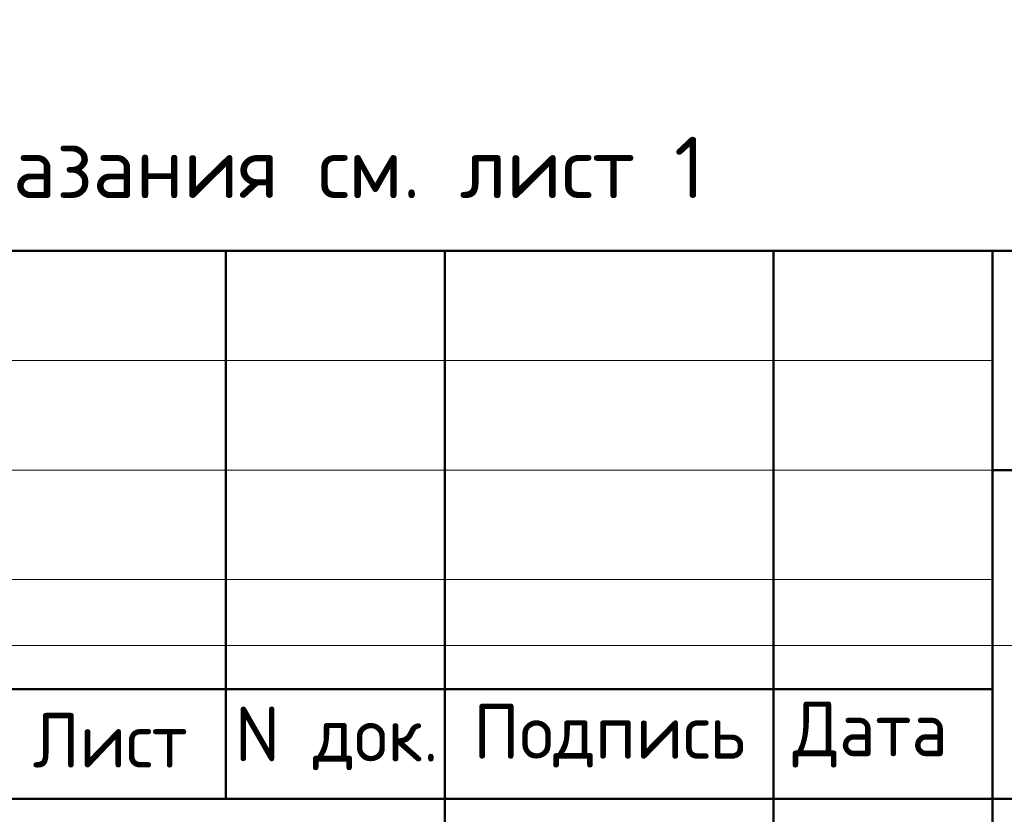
# Model space of a CAD drawing. Header units: millimetres. Extents: x 0 to 21000, y -5 to 14855.
# Tile 14 of 24: x 12530 to 14777, y 1715 to 3527. Entities that reach past the tile are written whole.
import ezdxf

# ---------------------------------------------------------------- set-up
doc = ezdxf.new("R2010")
doc.units = ezdxf.units.MM
doc.layers.add('Standard', color=7, linetype='Continuous', lineweight=25)
doc.styles.add('ISOCPEUR', font='txt')

msp = doc.modelspace()

# ---------------------------------------------------------------- linework, layer by layer
at = {"layer": 'Standard', "color": 7, "linetype": 'Continuous', "lineweight": 50, "transparency": 33554687}
for p, q in [((11500, 3000), (20750, 3000)), ((13000, 1750), (13000, 3000)), ((13500, 250), (13500, 3000)), ((14250, 250), (14250, 3000)), ((14750, 250), (14750, 3000)), ((14750, 2500), (20750, 2500)), ((11500, 2000), (14750, 2000)), ((11500, 2000), (14750, 2000)), ((11500, 1750), (14750, 1750)), ((11500, 1750), (14750, 1750)), ((14750, 1750), (20750, 1750))]:
    msp.add_line(p, q, dxfattribs=at)
at = {"layer": 'Standard', "color": 7, "linetype": 'Continuous', "lineweight": 13, "transparency": 33554687}
for p, q in [((11500, 2750), (14750, 2750)), ((11500, 2500), (14750, 2500)), ((11500, 2250), (14750, 2250))]:
    msp.add_line(p, q, dxfattribs=at)
msp.add_lwpolyline([(0, 14855), (0, 2100), (21000, 2100), (21000, 14855)], dxfattribs=at)
at = {"layer": 'Standard', "color": 7, "linetype": 'Continuous', "lineweight": 25, "transparency": 33554687}
msp.add_lwpolyline([(20750, 3000), (11500, 3000), (11500, 250), (20750, 250), (20750, 3000)], dxfattribs=at)

# ---------------------------------------------------------------- texts
at = {"layer": 'Standard', "color": 7, "linetype": 'Continuous', "lineweight": 13, "transparency": 33554687, "insert": (11500, 3171.3), "char_height": 140, "width": 2664.807, "attachment_point": 4, "style": 'ISOCPEUR'}
msp.add_mtext('\\A1;{\\fISOCPEUR|i0|b0;\\H139.999998;\\W1.000000;\\C7;1. Общие указания см. лист 1}\\P', dxfattribs=at)
at = {"layer": 'Standard', "color": 7, "linetype": 'Continuous', "lineweight": 25, "transparency": 33554687, "char_height": 125, "attachment_point": 7, "style": 'ISOCPEUR'}
for s, insert, width in [('\\W0.94;Лист', (12559.6, 1821.4), 433.463), ('\\W0.95;N док.', (13021.3, 1815.3), 534.063), ('\\W0.96;Подпись', (13564.7, 1821.4), 672.14), ('\\W0.94;Дата', (14293.8, 1821.4), 483.868)]:
    msp.add_mtext(s, dxfattribs=dict(at, insert=insert, width=width))

doc.saveas('drawing.dxf')
